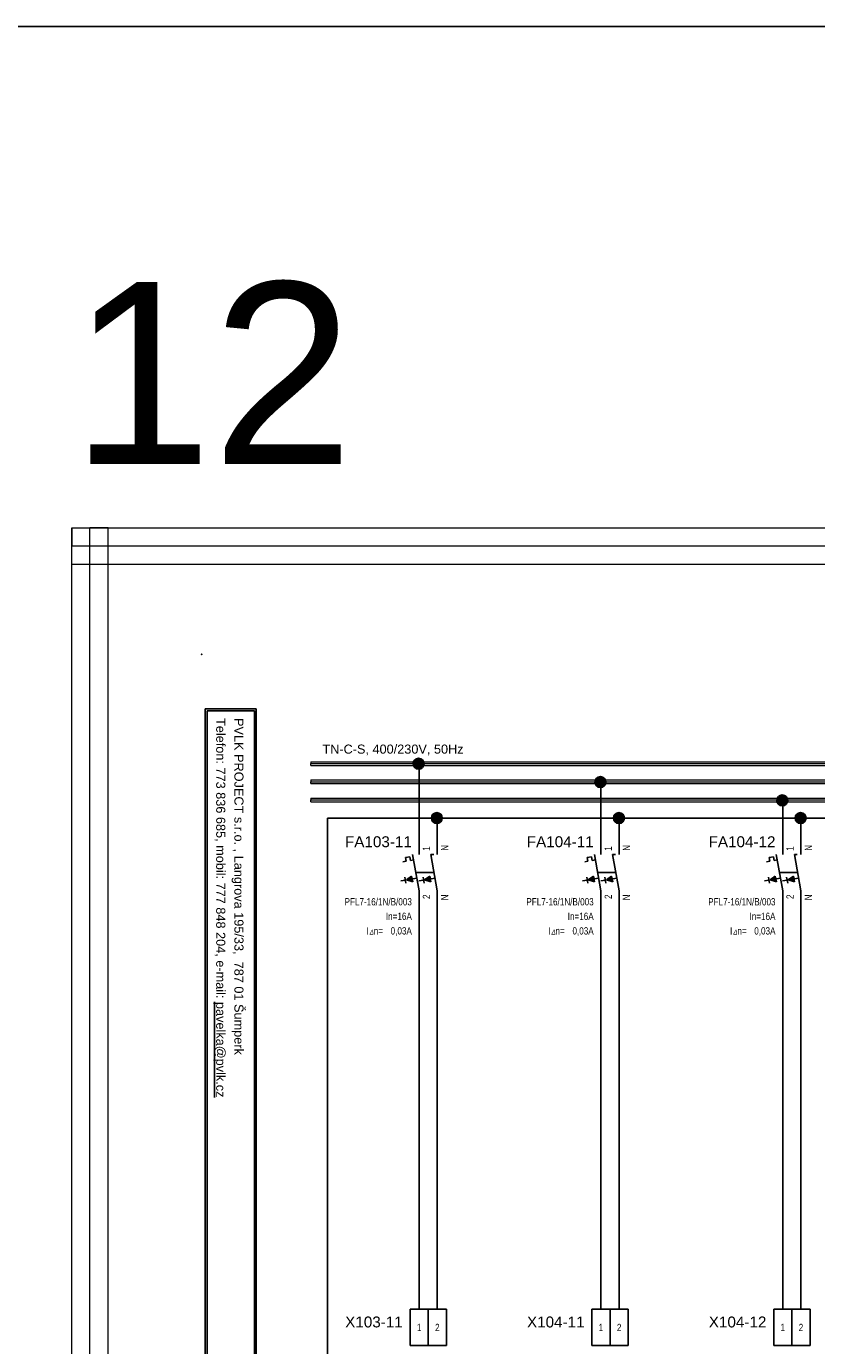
# Model space of a CAD drawing. Extents: x -9683 to -1855, y 4058 to 4698.
# Tile 39 of 50: x -4018 to -3801, y 4335 to 4698. Entities that reach past the tile are written whole.
import ezdxf
from ezdxf.enums import TextEntityAlignment as Align

# ---------------------------------------------------------------- set-up
doc = ezdxf.new("R2010")
doc.units = 0
doc.header["$MEASUREMENT"] = 0
for name, color, linetype in [('1-KRESBA', 7, 'Continuous'), ('__10-Popisy', 220, 'Continuous'), ('__Bílá', 7, 'Continuous'), ('__Oranžová', 30, 'Continuous'), ('__Vínová 220', 220, 'Continuous'), ('__Černá 250', 7, 'Continuous')]:
    doc.layers.add(name, color=color, linetype=linetype)
doc.styles.add('Arial', font='arial.ttf')
doc.styles.add('GREEKC', font='greekc', dxfattribs={"width": 0.8, "height": 1.3})

# ---------------------------------------------------------------- blocks, each defined once
blk = doc.blocks.new('BLK_Razítko_malé_pro_rozváděče')
at = {"layer": '__Bílá'}
for p, q in [((15, -1), (15, -20)), ((15, -1), (294, -1)), ((15.5, -1.5), (15.5, -19.5)), ((15.5, -1.5), (184.5, -1.5)), ((184.5, -1.5), (184.5, -19.5)), ((185, -1.5), (185, -19.5)), ((185, -1.5), (293.5, -1.5)), ((293.5, -19.5), (293.5, -1.5)), ((294, -20), (294, -1)), ((15, -20), (294, -20)), ((15.5, -19.5), (184.5, -19.5)), ((185, -19.5), (293.5, -19.5)), ((15, -405), (15, -419)), ((15, -405), (294, -405)), ((15.5, -405.5), (15.5, -418.5)), ((15.5, -405.5), (194.5, -405.5)), ((194.5, -405.5), (194.5, -418.5)), ((195, -405.5), (195, -418.5)), ((195, -405.5), (293.5, -405.5)), ((293.5, -405.5), (293.5, -418.5)), ((294, -405), (294, -419)), ((15, -419), (294, -419)), ((15.5, -418.5), (194.5, -418.5)), ((195, -418.5), (293.5, -418.5))]:
    blk.add_line(p, q, dxfattribs=at)
for p in [(0, 0), (300, 0), (0, -420), (300, -420)]:
    blk.add_point(p, dxfattribs=at)
at = {"layer": '__Bílá', "style": 'Arial'}
for s, height, p in [('-', 3, (38, -7)), ('Dokument', 2.5, (187, -7)), ('-', 3, (210.5, -7)), ('SO/PS', 2.5, (17.5, -12)), ('-', 3, (38, -12)), ('Vypracoval', 2.5, (187, -12)), ('-', 3, (210.5, -12)), ('Investor', 2.5, (17.5, -17)), ('Datum', 2.5, (187, -17)), ('-', 3, (38, -17)), ('-', 3, (210.5, -17)), ('PVLK PROJECT s.r.o. , Langrova 195/33,  787 01 Šumperk', 2.5, (17.5, -411)), ('Copyright © 2012 PVLK', 2.5, (197, -411)), ('Telefon: 773 836 685, mobil: 777 848 204, e-mail: %%Upavelka@pvlk.cz', 2.5, (17.5, -416)), ('Číslo dokumentu .....', 2.5, (197, -416))]:
    blk.add_text(s, height=height, dxfattribs=at).set_placement(p)
at = {"layer": '__Vínová 220', "char_height": 2.5, "attachment_point": 7, "style": 'Arial'}
for s, insert in [('715 0908', (17.5, -7)), ('Rozšíření výrobního areálu firmy PLASTKON PRODUCT, S.R.O.', (42.5, -7.75)), ('R1 – Rozváděč administrativní části 1NP', (215, -7.75)), ('SO 02 - Novostavba skladovací haly s administrativní budovou', (42.5, -12.75)), ('Miroslav Pavelka', (215, -12.75)), ('Plastkon product, s.r.o., Hlavní 147, Mikulovice 790 84', (42.5, -17.75)), ('06/2016', (215, -17.75))]:
    blk.add_mtext(s, dxfattribs=dict(at, insert=insert))
at = {"layer": '__Vínová 220', "style": 'Arial'}
blk.add_attdef('ČÍSLO', text='', height=4, dxfattribs=at).set_placement((290, -416), align=Align.RIGHT)
blk = doc.blocks.new('V0109A02')
for p, q in [((0, 0), (0, 10)), ((5, 10), (0, 10)), ((5, 0), (5, 10)), ((10, 10), (5, 10)), ((10, 0), (10, 10)), ((5, 0), (0, 0)), ((10, 0), (5, 0))]:
    blk.add_line(p, q)
at = {"style": 'Arial'}
blk.add_attdef('POPIS', text='', height=3, dxfattribs=at).set_placement((-2, 5), align=Align.RIGHT)
at = {"style": 'Arial', "width": 0.8}
for tag, p in [('S1', (2.5, 5)), ('S2', (7.5, 5))]:
    blk.add_attdef(tag, text='', height=2, dxfattribs=at).set_placement(p, align=Align.MIDDLE)
blk = doc.blocks.new('FEVA0910')
h = blk.add_hatch(color=256)
h.paths.add_polyline_path([(-1.92, -1.71), (-2.06, -0.92), (-3.5, -2)])
h.paths.add_polyline_path([(-3.5, -2), (-1.77, -2.5), (-1.92, -1.71)])
h = blk.add_hatch(color=256)
h.paths.add_polyline_path([(2.94, -0.92), (1.5, -2), (3.08, -1.71)])
h.paths.add_polyline_path([(3.08, -1.71), (1.5, -2), (3.23, -2.5)])
for p, q in [((0, 5), (0, 10)), ((5, 5), (5, 10)), ((-3.75, 4.14), (-2.56, 4.35)), ((-3.75, 4.14), (-3.57, 3.12)), ((-2.56, 4.35), (-2.38, 3.34)), ((-1.82, 5), (0, -5)), ((3.18, 5), (5, -5)), ((3.18, 5), (4, 5)), ((-4.45, 2.96), (-3.57, 3.12)), ((-2.38, 3.34), (-1.54, 3.49)), ((-0.91, 0), (4.09, 0)), ((-3.79, -2.07), (-5.07, -2.29)), ((-3.93, -1.27), (-3.65, -2.86)), ((-3.5, -2), (-2.06, -0.92)), ((-3.5, -2), (-0.64, -1.48)), ((-3.5, -2), (-1.77, -2.5)), ((-2.06, -0.92), (-1.77, -2.5)), ((1.21, -2.07), (-0.07, -2.29)), ((1.07, -1.27), (1.35, -2.86)), ((1.5, -2), (2.94, -0.92)), ((1.5, -2), (4.36, -1.48)), ((1.5, -2), (3.23, -2.5)), ((2.94, -0.92), (3.23, -2.5)), ((0, -5), (0, -10)), ((5, -5), (5, -10))]:
    blk.add_line(p, q)
at = {"style": 'Arial', "width": 0.8}
for s, p in [('I', (-14.5, -17)), ('n=', (-12.5, -17))]:
    blk.add_text(s, height=2, dxfattribs=at).set_placement(p)
at = {"style": 'GREEKC', "oblique": 10, "width": 0.8}
blk.add_text('D', height=1.3, dxfattribs=at).set_placement((-13.68, -17))
at = {"style": 'Arial'}
blk.add_attdef('POPIS', text='', height=3, dxfattribs=at).set_placement((-2, 7), align=Align.RIGHT)
at = {"style": 'Arial', "width": 0.8}
for tag, p in [('NO1', (3, 6)), ('NO2', (8, 6))]:
    blk.add_attdef(tag, p, '', height=2, rotation=90, dxfattribs=at)
for tag, p in [('TYP', (-2, -9)), ('PROUD', (-2, -13)), ('REZID', (-2, -17)), ('DOPLŇ1', (-2, -21)), ('DOPLŇ2', (-2, -25))]:
    blk.add_attdef(tag, text='', height=2, dxfattribs=at).set_placement(p, align=Align.RIGHT)
for tag, p in [('CO1', (3, -6)), ('CO2', (8, -6))]:
    blk.add_attdef(tag, text='', height=2, rotation=90, dxfattribs=at).set_placement(p, align=Align.RIGHT)
blk = doc.blocks.new('L0001A02')
at = {"linetype": 'Continuous'}
h = blk.add_hatch(color=256, dxfattribs=at)
edge = h.paths.add_edge_path()
edge.add_arc((0, 0), 1.5, 0, 360)
blk.add_circle((0, 0), 1.5)

msp = doc.modelspace()

# ---------------------------------------------------------------- linework, layer by layer
at = {"layer": '1-KRESBA'}
for p, q in [((-3910.19, 4475), (-3910.19, 4495)), ((-3860.19, 4475), (-3860.19, 4490.12)), ((-3810.19, 4475), (-3810.19, 4485)), ((-3627.79, 4480), (-3935.36, 4480)), ((-3935.36, 4480), (-3935.36, 4320.1)), ((-3905.19, 4475), (-3905.19, 4480)), ((-3855.19, 4480), (-3885.36, 4480)), ((-3855.19, 4475), (-3855.19, 4480)), ((-3805.19, 4480), (-3835.36, 4480)), ((-3805.19, 4475), (-3805.19, 4480)), ((-3910.19, 4345), (-3910.19, 4455)), ((-3905.19, 4455), (-3905.19, 4345)), ((-3860.19, 4345), (-3860.19, 4455)), ((-3855.19, 4455), (-3855.19, 4345)), ((-3810.19, 4345), (-3810.19, 4455)), ((-3805.19, 4455), (-3805.19, 4345))]:
    msp.add_line(p, q, dxfattribs=at)
at = {"layer": '1-KRESBA', "color": 3}
msp.add_lwpolyline([(-9683.45, 4697.61), (-1855.12, 4697.61), (-1855.12, 4057.66), (-9683.45, 4057.66)], close=True, dxfattribs=at)
at = {"layer": '__Oranžová', "lineweight": 0}
for p, q in [((-3940, 4495.5), (-3940, 4495)), ((-3940, 4495.5), (-3590, 4495.5)), ((-3940, 4494.5), (-3940, 4495)), ((-3940, 4495), (-3590, 4495)), ((-3940, 4494.5), (-3590, 4494.5)), ((-3940, 4490.5), (-3940, 4490)), ((-3940, 4490.5), (-3590, 4490.5)), ((-3940, 4489.5), (-3940, 4490)), ((-3940, 4490), (-3590, 4490)), ((-3940, 4489.5), (-3590, 4489.5)), ((-3940, 4485.5), (-3940, 4485)), ((-3940, 4485.5), (-3590, 4485.5)), ((-3940, 4484.5), (-3940, 4485)), ((-3940, 4485), (-3590, 4485)), ((-3940, 4484.5), (-3590, 4484.5))]:
    msp.add_line(p, q, dxfattribs=at)
at = {"layer": '__Vínová 220', "lineweight": 0}
for p, q in [((-4005.71, 4559.82), (-4005.71, 4554.82)), ((-4005.71, 4559.82), (-3509.31, 4559.82)), ((-4005.71, 4193.74), (-4005.71, 4559.82)), ((-4005.71, 4559.82), (-4000.71, 4559.82)), ((-4000.71, 4193.74), (-4000.71, 4559.82)), ((-3995.71, 4559.82), (-4000.71, 4559.82)), ((-3995.71, 4193.74), (-3995.71, 4559.82)), ((-4005.71, 4549.82), (-4005.71, 4554.82)), ((-4005.71, 4554.82), (-3509.31, 4554.82)), ((-4005.71, 4549.82), (-3509.31, 4549.82))]:
    msp.add_line(p, q, dxfattribs=at)

# ---------------------------------------------------------------- block references
at = {"layer": '1-KRESBA', "rotation": 270}
msp.add_blockref('BLK_Razítko_malé_pro_rozváděče', (-3550, 4525), dxfattribs=at).add_auto_attribs({'ČÍSLO': '22.12'})
at = {"layer": '1-KRESBA'}
for p in [(-3910.34, 4494.93), (-3860.34, 4489.9), (-3810.34, 4484.86), (-3905.32, 4480), (-3855.24, 4480), (-3805.29, 4480)]:
    msp.add_blockref('L0001A02', p, dxfattribs=at)
at = {"layer": '__Černá 250'}
for name, p, values in [('FEVA0910', (-3910.19, 4465), {'POPIS': 'FA103-11', 'TYP': 'PFL7-16/1N/B/003', 'PROUD': 'In=16A', 'REZID': '0,03A', 'CO1': '2', 'NO1': '1', 'CO2': 'N', 'NO2': 'N'}), ('FEVA0910', (-3860.19, 4465), {'POPIS': 'FA104-11', 'TYP': 'PFL7-16/1N/B/003', 'PROUD': 'In=16A', 'REZID': '0,03A', 'CO1': '2', 'NO1': '1', 'CO2': 'N', 'NO2': 'N'}), ('FEVA0910', (-3810.19, 4465), {'POPIS': 'FA104-12', 'TYP': 'PFL7-16/1N/B/003', 'PROUD': 'In=16A', 'REZID': '0,03A', 'CO1': '2', 'NO1': '1', 'CO2': 'N', 'NO2': 'N'}), ('V0109A02', (-3912.69, 4335), {'POPIS': 'X103-11', 'S1': '1', 'S2': '2'}), ('V0109A02', (-3862.69, 4335), {'POPIS': 'X104-11', 'S1': '1', 'S2': '2'}), ('V0109A02', (-3812.69, 4335), {'POPIS': 'X104-12', 'S1': '1', 'S2': '2'})]:
    msp.add_blockref(name, p, dxfattribs=at).add_auto_attribs(values)

# ---------------------------------------------------------------- texts
at = {"layer": '__10-Popisy', "style": 'Arial'}
msp.add_text('12', height=50, dxfattribs=at).set_placement((-4005.97, 4577.31))
at = {"layer": '__Oranžová', "lineweight": 0, "style": 'Arial'}
msp.add_text('TN-C-S, 400/230V, 50Hz', height=2.5, dxfattribs=at).set_placement((-3936.79, 4497.71))

doc.saveas('drawing.dxf')
